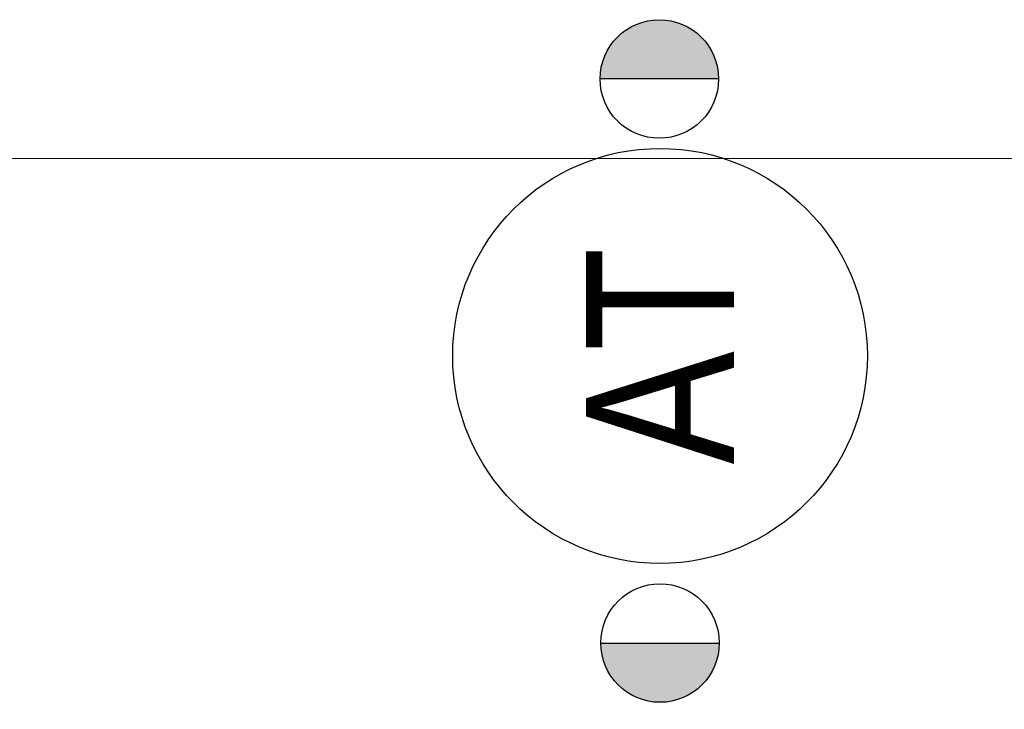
# Model space of a CAD drawing. Header units: millimetres. Extents: x 70863 to 97203, y -18528 to 3008.
# Tile 108 of 122: x 86873 to 86997, y -6561 to -6474. Entities that reach past the tile are written whole.
import ezdxf
from ezdxf.enums import TextEntityAlignment as Align

# ---------------------------------------------------------------- set-up
doc = ezdxf.new("R2010")
doc.units = ezdxf.units.MM
doc.layers.add('el_korytka_teletechniczne', color=7, linetype='Continuous', true_color=0xbe0af5)
doc.layers.add('LC6_ELECTRICAL', color=30, linetype='Continuous', true_color=0xff7f00)
doc.styles.add('ARIAL', font='ARIALN.TTF')

# ---------------------------------------------------------------- blocks, each defined once
blk = doc.blocks.new('XX-0008A')
blk.add_hatch(color=256).paths.add_polyline_path([(0.5, 0, 0.414214), (0, 0.5), (0, -0.5, 0.414214)])
blk.add_line((0, -0.5), (0, 0.5))
blk.add_circle((0, 0), 0.5)
blk = doc.blocks.new('XX-0013A')
blk.add_circle((0, 0), 3.5)
at = {"style": 'ARIAL', "flags": 4}
blk.add_attdef('NR', text='', height=2.5, dxfattribs=at).set_placement((0, 0), align=Align.MIDDLE)

msp = doc.modelspace()

# ---------------------------------------------------------------- linework, layer by layer
at = {"layer": 'el_korytka_teletechniczne', "linetype": 'ByBlock', "ltscale": 200}
msp.add_lwpolyline([(86862.391, -6491.548), (87225.928, -6491.528), (87226.005, -6662.294)], dxfattribs=at)

# ---------------------------------------------------------------- block references
at = {"layer": 'LC6_ELECTRICAL', "xscale": 15.00000001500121, "yscale": 15, "zscale": 15.00000001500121}
for p, rotation in [((86953.767, -6481.499), 90), ((86953.856, -6552.86), 270)]:
    msp.add_blockref('XX-0008A', p, dxfattribs=dict(at, rotation=rotation))
at = {"layer": 'LC6_ELECTRICAL', "xscale": 7.5, "yscale": 7.5, "zscale": 7.5, "rotation": 90}
msp.add_blockref('XX-0013A', (86953.856, -6516.536), dxfattribs=at).add_auto_attribs({'NR': 'AT'})

doc.saveas('drawing.dxf')
